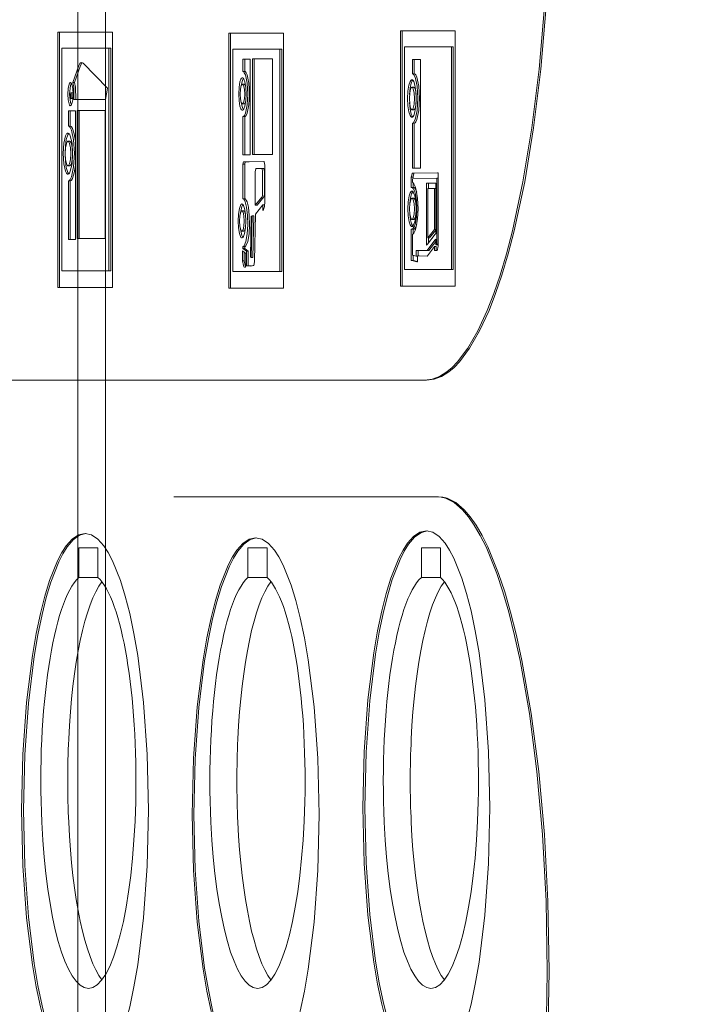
# Model space of a CAD drawing. Header units: centimetres. Extents: x -1436 to 1974, y -887 to 4352.
# Tile 71 of 105: x 607.82 to 611.55, y 2495.69 to 2501.03. Entities that reach past the tile are written whole.
import ezdxf

# ---------------------------------------------------------------- set-up
doc = ezdxf.new("R2010")
doc.units = ezdxf.units.CM
doc.header["$MEASUREMENT"] = 0
doc.layers.add('00 - nowa technologia myjni_Nr_pióra__246', color=7, linetype='Continuous', lineweight=20, true_color=0x1db3b3)
doc.layers.add('299-A Wymiary Opisy', color=7, linetype='Continuous')
doc.layers.add('299-A Wymiary Opisy_Nr_pióra__11', color=7, linetype='Continuous', lineweight=0)
doc.styles.add('STYL_AUTOMATYCZNY_1', font='arial.ttf')
doc.dimstyles.new('STYL_AUTOMATYCZNY__1', dxfattribs={"dimtxt": 13, "dimasz": 7.6, "dimexe": 0.18, "dimexo": 0.0625, "dimgap": 0, "dimtad": 1, "dimdec": 0, "dimzin": 0, "dimdsep": 46, "dimtxsty": 'STYL_AUTOMATYCZNY_1', "dimblk": 'ARROWHEAD_2', "dimblk1": 'ARROWHEAD_2', "dimblk2": 'ARROWHEAD_2', "dimcen": 0.09, "dimclrd": 7, "dimclre": 7, "dimclrt": 7, "dimadec": 0, "dimazin": 0, "dimtfac": 1, "dimtdec": 4, "dimtmove": 0, "dimatfit": 3, "dimfxl": 0, "dimtolj": 1, "dimtzin": 0, "dimarcsym": 0})

# ---------------------------------------------------------------- blocks, each defined once
blk = doc.blocks.new('*D80')
at = {"layer": '299-A Wymiary Opisy_Nr_pióra__11', "color": 7, "linetype": 'Continuous', "lineweight": 0}
for p, q in [((62.3974, 2870.0807), (62.3786, 2855.0807)), ((621.2065, 2869.3787), (621.1877, 2854.3787)), ((65.281, 2867.5771), (59.495, 2857.5843)), ((618.3041, 2856.8823), (624.0901, 2866.8751)), ((62.388, 2862.5807), (57.498, 2862.5868)), ((621.1971, 2861.8787), (62.388, 2862.5807)), ((626.0871, 2861.8726), (621.1971, 2861.8787))]:
    blk.add_line(p, q, dxfattribs=at)
at = {"layer": '299-A Wymiary Opisy_Nr_pióra__11', "color": 7, "lineweight": 0, "insert": (326.9227, 2864.8484), "char_height": 13, "attachment_point": 7, "rotation": 359.928, "style": 'STYL_AUTOMATYCZNY_1'}
blk.add_mtext('\\A1;{\\pql;\\fArial|b0|i0|c238|p0;\\W1.000000;559}', dxfattribs=at)
blk = doc.blocks.new('ARROWHEAD_2')
at = {"color": 0, "linetype": 'Continuous', "lineweight": 0}
for p, q in [((-0.37813, -0.655), (0.37813, 0.655)), ((0, 0), (-1, 0))]:
    blk.add_line(p, q, dxfattribs=at)

msp = doc.modelspace()

# ---------------------------------------------------------------- linework, layer by layer
at = {"layer": '00 - nowa technologia myjni_Nr_pióra__246', "color": 132, "linetype": 'Continuous', "lineweight": 20, "true_color": 0x1db3b3}
for p, q in [((608.1322, 2542.286), (608.1322, 2467.2695)), ((608.2822, 2542.286), (608.2822, 2467.2695)), ((608.3201, 2500.9615), (608.0237, 2500.9615)), ((608.0237, 2500.9615), (608.0237, 2499.576)), ((608.0334, 2500.9615), (608.0334, 2499.576)), ((608.3201, 2499.576), (608.3201, 2500.9615)), ((610.1762, 2500.9676), (609.8803, 2500.9676)), ((609.8803, 2500.9676), (609.8803, 2499.5845)), ((609.8901, 2500.9676), (609.8901, 2499.5845)), ((610.1762, 2499.5845), (610.1762, 2500.9676)), ((609.2465, 2500.956), (608.9506, 2500.956)), ((608.9506, 2500.956), (608.9506, 2499.5726)), ((608.9602, 2500.956), (608.9602, 2499.5726)), ((609.2465, 2499.5726), (609.2465, 2500.956)), ((608.0455, 2500.8748), (608.0455, 2499.6663)), ((608.3006, 2500.8748), (608.0455, 2500.8748)), ((608.3104, 2500.8748), (608.3006, 2500.8748)), ((608.3006, 2499.6663), (608.3006, 2500.8748)), ((608.3104, 2499.6663), (608.3104, 2500.8748)), ((608.9723, 2500.8693), (608.9723, 2499.6626)), ((609.227, 2500.8693), (608.9723, 2500.8693)), ((609.2367, 2500.8693), (609.227, 2500.8693)), ((609.227, 2499.6626), (609.227, 2500.8693)), ((609.2367, 2499.6626), (609.2367, 2500.8693)), ((609.9022, 2500.8809), (609.9022, 2499.6742)), ((610.1567, 2500.8809), (609.9022, 2500.8809)), ((610.1664, 2500.8809), (610.1567, 2500.8809)), ((610.1567, 2499.6742), (610.1567, 2500.8809)), ((610.1664, 2499.6742), (610.1664, 2500.8809)), ((609.0657, 2500.815), (609.0269, 2500.8147)), ((609.0365, 2500.8147), (609.0269, 2500.8147)), ((609.0269, 2500.8147), (609.0269, 2500.7472)), ((609.0657, 2500.815), (609.0365, 2500.8147)), ((609.0365, 2500.8147), (609.0365, 2500.7472)), ((609.0657, 2500.2962), (609.0657, 2500.815)), ((609.1873, 2500.8156), (609.078, 2500.8156)), ((609.078, 2500.8156), (609.078, 2500.298)), ((609.0877, 2500.8156), (609.0877, 2500.298)), ((609.1873, 2500.298), (609.1873, 2500.8156)), ((609.9885, 2500.8128), (609.9444, 2500.8122)), ((609.9542, 2500.8122), (609.9444, 2500.8122)), ((609.9444, 2500.8122), (609.9444, 2500.7356)), ((609.9885, 2500.8125), (609.9542, 2500.8122)), ((609.9542, 2500.8122), (609.9542, 2500.7356)), ((609.9885, 2500.2236), (609.9885, 2500.8128)), ((608.1373, 2500.7796), (608.1051, 2500.6886)), ((608.1471, 2500.7796), (608.1148, 2500.6886)), ((608.2933, 2500.6566), (608.1608, 2500.7921)), ((609.0365, 2500.7472), (609.0269, 2500.7472)), ((609.9542, 2500.7356), (609.9444, 2500.7356)), ((608.1148, 2500.6886), (608.1051, 2500.6886)), ((608.2823, 2500.5953), (608.2933, 2500.6566)), ((609.0339, 2500.6783), (609.0242, 2500.6783)), ((609.9521, 2500.6618), (609.9423, 2500.6618)), ((608.1061, 2500.6322), (608.0964, 2500.6322)), ((608.1061, 2500.6007), (608.0964, 2500.6007)), ((608.107, 2500.6319), (608.1061, 2500.6322)), ((608.1114, 2500.5953), (608.2823, 2500.5953)), ((608.1198, 2500.5348), (608.0813, 2500.5342)), ((608.0911, 2500.5342), (608.0813, 2500.5342)), ((608.0813, 2500.5342), (608.0813, 2500.4512)), ((608.1198, 2500.5348), (608.0911, 2500.5342)), ((608.0911, 2500.5342), (608.0911, 2500.4512)), ((608.1198, 2499.8366), (608.1198, 2500.5348)), ((608.2811, 2500.5354), (608.1296, 2500.5354)), ((608.1296, 2500.5354), (608.1296, 2499.8421)), ((608.1392, 2500.5354), (608.1392, 2499.8421)), ((608.2811, 2499.8421), (608.2811, 2500.5354)), ((609.0339, 2500.5727), (609.0242, 2500.5727)), ((609.9521, 2500.5403), (609.9423, 2500.5403)), ((609.0271, 2500.5037), (609.0269, 2500.2962)), ((609.0368, 2500.5037), (609.0271, 2500.5037)), ((609.0368, 2500.5037), (609.0365, 2500.2962)), ((608.0911, 2500.4512), (608.0813, 2500.4512)), ((609.9447, 2500.4671), (609.9444, 2500.2236)), ((609.9545, 2500.4671), (609.9447, 2500.4671)), ((609.9545, 2500.4671), (609.9542, 2500.2236)), ((608.0887, 2500.3694), (608.079, 2500.3694)), ((609.0269, 2500.2962), (609.0657, 2500.2962)), ((609.078, 2500.298), (609.1873, 2500.298)), ((608.0887, 2500.2361), (608.079, 2500.2361)), ((609.0295, 2500.2574), (609.0268, 2500.2452)), ((609.0365, 2500.2452), (609.0268, 2500.2452)), ((609.0268, 2500.2452), (609.0268, 2500.1799)), ((609.0515, 2500.2574), (609.0295, 2500.2574)), ((609.0391, 2500.2574), (609.0365, 2500.2452)), ((609.0365, 2500.2452), (609.0365, 2500.1799)), ((609.14, 2500.2602), (609.0515, 2500.2574)), ((609.0613, 2500.2574), (609.0515, 2500.2574)), ((609.1408, 2500.2602), (609.0613, 2500.2574)), ((609.098, 2500.2217), (609.1289, 2500.2226)), ((609.1386, 2500.2226), (609.1289, 2500.2226)), ((609.1458, 2500.0539), (609.1452, 2500.2394)), ((609.9444, 2500.2236), (609.9885, 2500.2236)), ((609.0268, 2500.1799), (609.0269, 2500.0581)), ((609.0365, 2500.1799), (609.0365, 2500.0581)), ((609.0939, 2500.0221), (609.0939, 2500.2043)), ((609.1331, 2500.2046), (609.1336, 2500.0868)), ((609.1429, 2500.2046), (609.1433, 2500.0868)), ((609.9397, 2500.1799), (609.9386, 2500.1753)), ((609.9484, 2500.1753), (609.9386, 2500.1753)), ((609.9386, 2500.1753), (609.9386, 2500.1692)), ((609.9386, 2500.1692), (609.9386, 2500.1335)), ((609.9426, 2500.193), (609.9397, 2500.1799)), ((609.9437, 2500.1973), (609.9426, 2500.193)), ((609.9534, 2500.1973), (609.9437, 2500.1973)), ((609.945, 2500.1973), (609.9437, 2500.1973)), ((610.0807, 2500.1991), (609.945, 2500.1973)), ((609.9455, 2500.1631), (609.9466, 2500.1674)), ((609.9455, 2500.1473), (609.9455, 2500.1631)), ((609.9466, 2500.1674), (610.0773, 2500.1692)), ((609.9493, 2500.1799), (609.9484, 2500.1753)), ((609.9484, 2500.1753), (609.9484, 2500.1692)), ((609.9484, 2500.1692), (609.9484, 2500.1674)), ((609.9524, 2500.193), (609.9493, 2500.1799)), ((609.9534, 2500.1973), (609.9524, 2500.193)), ((609.9548, 2500.1973), (609.9534, 2500.1973)), ((610.0842, 2500.1991), (609.9548, 2500.1973)), ((610.0842, 2500.1692), (610.0773, 2500.1692)), ((610.0773, 2500.1692), (610.0773, 2499.8116)), ((610.0842, 2500.1991), (610.0807, 2500.1991)), ((610.0842, 2500.1842), (610.0842, 2500.1991)), ((610.0842, 2499.8055), (610.0842, 2500.1842)), ((608.0911, 2500.1543), (608.0813, 2500.1543)), ((608.0813, 2500.1543), (608.0813, 2499.8366)), ((608.0911, 2500.1543), (608.0911, 2499.8366)), ((609.9386, 2500.1335), (609.9386, 2500.1192)), ((609.9484, 2500.1192), (609.9386, 2500.1192)), ((609.9386, 2500.1192), (609.942, 2500.1186)), ((609.9484, 2500.1451), (609.9484, 2500.1335)), ((609.9484, 2500.1335), (609.9484, 2500.1192)), ((609.9484, 2500.1192), (609.9518, 2500.1186)), ((610.0248, 2500.1424), (610.0215, 2500.1424)), ((610.0215, 2500.1424), (610.0215, 2500.1274)), ((610.0215, 2500.1274), (610.0215, 2499.8262)), ((610.0677, 2500.1424), (610.0248, 2500.1424)), ((610.0284, 2499.8464), (610.0284, 2500.1125)), ((610.0284, 2500.1125), (610.0644, 2500.1125)), ((610.0311, 2500.1424), (610.0311, 2500.1274)), ((610.0311, 2500.1274), (610.0311, 2500.1125)), ((610.0711, 2500.1125), (610.0644, 2500.1125)), ((610.0644, 2500.1125), (610.0644, 2499.8918)), ((610.0711, 2500.1424), (610.0677, 2500.1424)), ((610.0711, 2500.1274), (610.0711, 2500.1424)), ((610.0711, 2499.8805), (610.0711, 2500.1274)), ((609.0365, 2500.0581), (609.0269, 2500.0581)), ((609.1308, 2500.0679), (609.0939, 2500.0221)), ((609.1406, 2500.0679), (609.1037, 2500.0221)), ((609.9522, 2500.0606), (609.9424, 2500.0606)), ((609.1037, 2500.0221), (609.0939, 2500.0221)), ((609.0953, 2499.9751), (609.1353, 2500.0246)), ((609.1449, 2500.0246), (609.1353, 2500.0246)), ((609.1353, 2500.0246), (609.1353, 2499.9947)), ((609.0313, 2499.9922), (609.0216, 2499.9922)), ((609.0674, 2499.7405), (609.071, 2499.9614)), ((609.071, 2499.9614), (609.0765, 2499.9654)), ((609.0765, 2499.9654), (609.0712, 2499.7395)), ((609.0863, 2499.9654), (609.0765, 2499.9654)), ((609.0863, 2499.9654), (609.0809, 2499.7395)), ((609.0899, 2499.7206), (609.0953, 2499.9751)), ((609.9522, 2499.9458), (609.9424, 2499.9458)), ((608.1296, 2499.8421), (608.2811, 2499.8421)), ((609.0313, 2499.8821), (609.0216, 2499.8821)), ((609.942, 2499.8927), (609.9386, 2499.8921)), ((609.9484, 2499.8921), (609.9386, 2499.8921)), ((609.9386, 2499.8921), (609.9386, 2499.8775)), ((609.9386, 2499.8775), (609.9386, 2499.7377)), ((609.9455, 2499.7518), (609.9455, 2499.8638)), ((609.9518, 2499.8927), (609.9484, 2499.8921)), ((609.9484, 2499.8921), (609.9484, 2499.8775)), ((609.9484, 2499.8775), (609.9484, 2499.8659)), ((610.0259, 2499.8119), (610.0686, 2499.8662)), ((610.0644, 2499.8918), (610.0284, 2499.8464)), ((610.0381, 2499.8464), (610.0284, 2499.8464)), ((610.0311, 2499.8464), (610.0311, 2499.8262)), ((610.0711, 2499.8879), (610.0381, 2499.8464)), ((610.0711, 2499.8918), (610.0644, 2499.8918)), ((610.0686, 2499.8662), (610.0711, 2499.8692)), ((610.0711, 2499.8692), (610.0711, 2499.8805)), ((608.0813, 2499.8366), (608.1198, 2499.8366)), ((609.0271, 2499.7972), (609.0269, 2499.7884)), ((609.0365, 2499.7884), (609.0269, 2499.7884)), ((609.0269, 2499.7884), (609.046, 2499.7731)), ((609.0368, 2499.7972), (609.0271, 2499.7972)), ((609.0368, 2499.7972), (609.0365, 2499.7884)), ((609.0365, 2499.7884), (609.0558, 2499.7731)), ((610.0215, 2499.8262), (610.0215, 2499.8064)), ((610.0215, 2499.8064), (610.0259, 2499.8119)), ((610.0667, 2499.8335), (610.0244, 2499.7768)), ((610.0259, 2499.7475), (610.0644, 2499.7991)), ((610.0311, 2499.8262), (610.0311, 2499.8189)), ((610.0711, 2499.8265), (610.0342, 2499.7768)), ((610.074, 2499.7991), (610.0644, 2499.7991)), ((610.0644, 2499.7991), (610.0644, 2499.792)), ((610.0644, 2499.792), (610.0644, 2499.7774)), ((610.0711, 2499.8396), (610.0667, 2499.8335)), ((610.0711, 2499.8195), (610.0711, 2499.8396)), ((610.0711, 2499.8073), (610.0711, 2499.8195)), ((610.0763, 2499.8073), (610.0711, 2499.8073)), ((610.074, 2499.7991), (610.074, 2499.792)), ((610.074, 2499.792), (610.074, 2499.7774)), ((610.0773, 2499.8116), (610.0763, 2499.8073)), ((610.0842, 2499.8073), (610.0763, 2499.8073)), ((610.0842, 2499.8116), (610.0773, 2499.8116)), ((610.0802, 2499.7817), (610.0831, 2499.7951)), ((610.0831, 2499.7951), (610.0842, 2499.7994)), ((610.0842, 2499.7994), (610.0842, 2499.8055)), ((609.0428, 2499.7615), (609.0246, 2499.7749)), ((609.0428, 2499.7011), (609.0428, 2499.7615)), ((609.0558, 2499.7731), (609.046, 2499.7731)), ((609.046, 2499.7731), (609.046, 2499.6947)), ((609.0558, 2499.7731), (609.0558, 2499.6947)), ((609.0712, 2499.7395), (609.0674, 2499.7405)), ((609.0809, 2499.7395), (609.0712, 2499.7395)), ((609.9386, 2499.7377), (609.9386, 2499.7237)), ((609.9656, 2499.7469), (609.9455, 2499.7518)), ((609.9484, 2499.7511), (609.9484, 2499.7377)), ((609.9484, 2499.7377), (609.9484, 2499.7237)), ((609.969, 2499.7774), (609.9656, 2499.7774)), ((609.9656, 2499.7774), (609.9656, 2499.7621)), ((609.9656, 2499.7621), (609.9656, 2499.7469)), ((609.9725, 2499.7469), (609.9656, 2499.7469)), ((610.0244, 2499.7768), (609.969, 2499.7774)), ((609.9823, 2499.7475), (609.9725, 2499.7475)), ((609.9725, 2499.731), (609.9725, 2499.7475)), ((609.9725, 2499.7475), (610.0248, 2499.7469)), ((609.9754, 2499.7774), (609.9754, 2499.7621)), ((609.9754, 2499.7621), (609.9754, 2499.7469)), ((609.9823, 2499.7475), (610.0255, 2499.7469)), ((610.0342, 2499.7768), (610.0244, 2499.7768)), ((610.0248, 2499.7469), (610.0255, 2499.7469)), ((610.0255, 2499.7469), (610.0259, 2499.7475)), ((610.0644, 2499.7774), (610.0677, 2499.7774)), ((610.0677, 2499.7774), (610.0778, 2499.7774)), ((610.0778, 2499.7774), (610.0792, 2499.7774)), ((610.0792, 2499.7774), (610.0802, 2499.7817)), ((609.0333, 2499.7209), (609.0236, 2499.7209)), ((609.0381, 2499.6861), (609.0396, 2499.6864)), ((609.046, 2499.6947), (609.0483, 2499.695)), ((609.0483, 2499.695), (609.0696, 2499.6932)), ((609.058, 2499.695), (609.0483, 2499.695)), ((609.9484, 2499.7237), (609.9386, 2499.7237)), ((609.9386, 2499.7237), (609.9418, 2499.7231)), ((609.9418, 2499.7231), (609.9688, 2499.7164)), ((609.9484, 2499.7237), (609.9516, 2499.7231)), ((609.9516, 2499.7231), (609.9725, 2499.7176)), ((609.9688, 2499.7164), (609.9725, 2499.7154)), ((609.9725, 2499.7154), (609.9725, 2499.731)), ((608.0455, 2499.6663), (608.3006, 2499.6663)), ((608.3104, 2499.6663), (608.3006, 2499.6663)), ((608.9723, 2499.6626), (609.227, 2499.6626)), ((609.2367, 2499.6626), (609.227, 2499.6626)), ((609.9022, 2499.6742), (610.1567, 2499.6742)), ((610.1664, 2499.6742), (610.1567, 2499.6742)), ((608.0237, 2499.576), (608.3201, 2499.576)), ((609.8803, 2499.5845), (610.1762, 2499.5845)), ((608.9506, 2499.5726), (609.2465, 2499.5726)), ((607.2941, 2499.0743), (610.0113, 2499.0743)), ((610.021, 2499.0743), (610.0113, 2499.0743)), ((610.0767, 2498.4425), (608.6532, 2498.4425)), ((610.0863, 2498.4425), (610.0767, 2498.4425)), ((608.1381, 2498.0052), (608.1381, 2498.1651)), ((608.1381, 2498.1651), (608.2411, 2498.1651)), ((608.2411, 2498.1651), (608.2411, 2498.0052)), ((609.0542, 2498.0052), (609.0542, 2498.1651)), ((609.0542, 2498.1651), (609.1574, 2498.1651)), ((609.1574, 2498.1651), (609.1574, 2498.0052)), ((609.9934, 2498.0052), (609.9934, 2498.1651)), ((609.9934, 2498.1651), (610.0964, 2498.1651)), ((610.0964, 2498.1651), (610.0964, 2498.0052)), ((608.1381, 2498.0052), (608.2411, 2498.0052)), ((609.0542, 2498.0052), (609.1574, 2498.0052)), ((609.9934, 2498.0052), (610.0964, 2498.0052))]:
    msp.add_line(p, q, dxfattribs=at)
for points in [[(610.0113, 2499.0743), (610.052, 2499.0794), (610.0921, 2499.0944), (610.1317, 2499.1191), (610.1608, 2499.1435), (610.1895, 2499.1731), (610.2453, 2499.2476), (610.2989, 2499.341), (610.35, 2499.4521), (610.3854, 2499.5433), (610.4193, 2499.6431), (610.4538, 2499.7591), (610.4863, 2499.8839), (610.5433, 2500.1491), (610.5917, 2500.4421), (610.6309, 2500.7604), (610.6599, 2501.1), (610.6779, 2501.4577), (610.684, 2501.8306)], [(610.021, 2499.0743), (610.0618, 2499.0794), (610.1019, 2499.0944), (610.1414, 2499.1191), (610.1706, 2499.1435), (610.1993, 2499.1731), (610.2549, 2499.2476), (610.3087, 2499.341), (610.3598, 2499.4521), (610.3952, 2499.5433), (610.4291, 2499.6431), (610.4635, 2499.7591), (610.496, 2499.8839), (610.553, 2500.1491), (610.6015, 2500.4421), (610.6407, 2500.7604), (610.6695, 2501.1), (610.6875, 2501.4577), (610.6938, 2501.8306)], [(608.1523, 2500.7964), (608.1469, 2500.7948), (608.1436, 2500.7915), (608.1373, 2500.7796)], [(608.1572, 2500.7951), (608.1537, 2500.7918), (608.1471, 2500.7796)], [(609.0269, 2500.7472), (609.0284, 2500.7466), (609.0315, 2500.7448), (609.0344, 2500.7411), (609.04, 2500.7289), (609.0495, 2500.6838), (609.053, 2500.6246)], [(609.0365, 2500.7472), (609.0382, 2500.7466), (609.0413, 2500.7448), (609.0442, 2500.7411), (609.0497, 2500.7289), (609.0591, 2500.6838), (609.0628, 2500.6246)], [(609.004, 2500.6252), (609.0059, 2500.6621), (609.0109, 2500.6914), (609.0162, 2500.7063), (609.0193, 2500.7106), (609.0225, 2500.7131), (609.0242, 2500.7134)], [(609.0156, 2500.6624), (609.0236, 2500.7008), (609.0291, 2500.7106)], [(609.0242, 2500.7134), (609.0259, 2500.7131), (609.0292, 2500.7106), (609.0323, 2500.7063), (609.0376, 2500.6914), (609.0426, 2500.6621), (609.0445, 2500.6252)], [(609.919, 2500.6007), (609.9208, 2500.6407), (609.926, 2500.6734), (609.9324, 2500.6929), (609.9362, 2500.6987), (609.9402, 2500.7021), (609.9423, 2500.7027)], [(609.9292, 2500.6227), (609.9328, 2500.6581), (609.9389, 2500.685), (609.9443, 2500.6966), (609.9472, 2500.7002)], [(609.9423, 2500.7027), (609.9444, 2500.7021), (609.9484, 2500.6987), (609.9522, 2500.6929), (609.9586, 2500.6734), (609.9637, 2500.6407), (609.9655, 2500.6007)], [(609.9444, 2500.7356), (609.9463, 2500.7353), (609.9498, 2500.7332), (609.9531, 2500.7295), (609.9592, 2500.7167), (609.9698, 2500.6685), (609.9739, 2500.6026)], [(609.9542, 2500.7356), (609.956, 2500.7353), (609.9594, 2500.7332), (609.9627, 2500.7295), (609.969, 2500.7167), (609.9795, 2500.6685), (609.9835, 2500.6026)], [(608.0926, 2500.688), (608.0899, 2500.6868), (608.088, 2500.6847), (608.0848, 2500.6783), (608.0801, 2500.6557), (608.0783, 2500.6252)], [(608.0975, 2500.6844), (608.0926, 2500.6709), (608.0879, 2500.6252)], [(608.107, 2500.6252), (608.1051, 2500.6557), (608.1003, 2500.6783), (608.0971, 2500.6847), (608.0954, 2500.6868), (608.0935, 2500.6877)], [(608.1051, 2500.6886), (608.1102, 2500.6618), (608.1114, 2500.5953)], [(608.1148, 2500.6886), (608.1199, 2500.6618), (608.1212, 2500.5953)], [(609.0121, 2500.6252), (609.0138, 2500.652), (609.0181, 2500.6709), (609.0207, 2500.6758), (609.022, 2500.677), (609.0234, 2500.678)], [(609.0242, 2500.6783), (609.0265, 2500.677), (609.0278, 2500.6758), (609.0303, 2500.6709), (609.0347, 2500.652), (609.0364, 2500.6252)], [(609.0339, 2500.6783), (609.035, 2500.6777), (609.0371, 2500.6761), (609.0391, 2500.6728), (609.0426, 2500.6624)], [(609.9283, 2500.6007), (609.9301, 2500.631), (609.935, 2500.6526), (609.938, 2500.6587), (609.9397, 2500.6606), (609.9414, 2500.6615)], [(609.9423, 2500.6618), (609.9449, 2500.6606), (609.9466, 2500.6587), (609.9496, 2500.6526), (609.9544, 2500.631), (609.9562, 2500.6007)], [(609.9521, 2500.6618), (609.9539, 2500.6612), (609.9553, 2500.66), (609.9576, 2500.6566), (609.9608, 2500.6484), (609.965, 2500.6227)], [(608.0783, 2500.6252), (608.0801, 2500.5943), (608.0848, 2500.5721), (608.088, 2500.5653), (608.0899, 2500.5635), (608.0917, 2500.5623)], [(608.0879, 2500.6252), (608.0926, 2500.5791), (608.0975, 2500.566)], [(608.0926, 2500.5623), (608.0954, 2500.5635), (608.0971, 2500.5653), (608.1003, 2500.5721), (608.1051, 2500.5943), (608.107, 2500.6252)], [(608.0964, 2500.6322), (608.0954, 2500.6316), (608.0946, 2500.63), (608.0937, 2500.6267), (608.0928, 2500.6166)], [(608.0928, 2500.6166), (608.0937, 2500.6062), (608.0946, 2500.6029), (608.0954, 2500.6014), (608.0964, 2500.6007)], [(608.0964, 2500.6007), (608.0975, 2500.6014), (608.0983, 2500.6029), (608.0992, 2500.6062), (608.1, 2500.6166)], [(608.1, 2500.6166), (608.0992, 2500.6267), (608.0983, 2500.63), (608.0975, 2500.6316), (608.0966, 2500.6322)], [(609.0242, 2500.5373), (609.0225, 2500.5373), (609.0193, 2500.5397), (609.0162, 2500.5443), (609.0109, 2500.5592), (609.0059, 2500.5885), (609.004, 2500.6252)], [(609.0242, 2500.5727), (609.022, 2500.5733), (609.0207, 2500.5751), (609.0181, 2500.58), (609.0138, 2500.5989), (609.0121, 2500.6252)], [(609.0291, 2500.5397), (609.0236, 2500.5501), (609.0156, 2500.5882)], [(609.0445, 2500.6252), (609.0426, 2500.5885), (609.0376, 2500.5592), (609.0323, 2500.5443), (609.0292, 2500.5397), (609.0259, 2500.5373), (609.0242, 2500.5373)], [(609.0364, 2500.6252), (609.0347, 2500.5989), (609.0303, 2500.58), (609.0278, 2500.5751), (609.0265, 2500.5733), (609.0249, 2500.5727)], [(609.053, 2500.6246), (609.0495, 2500.566), (609.0402, 2500.5214), (609.0347, 2500.5098), (609.0318, 2500.5061), (609.0288, 2500.504), (609.0271, 2500.5037)], [(609.0426, 2500.5885), (609.0391, 2500.5776), (609.0371, 2500.5745), (609.035, 2500.5727), (609.0339, 2500.5727)], [(609.0628, 2500.6246), (609.0593, 2500.566), (609.05, 2500.5214), (609.0445, 2500.5098), (609.0416, 2500.5061), (609.0385, 2500.504), (609.0368, 2500.5037)], [(609.9423, 2500.4994), (609.9402, 2500.5), (609.9362, 2500.5031), (609.9324, 2500.5092), (609.926, 2500.5287), (609.9208, 2500.5611), (609.919, 2500.6007)], [(609.9423, 2500.5403), (609.9397, 2500.5415), (609.938, 2500.5431), (609.935, 2500.5495), (609.9301, 2500.5708), (609.9283, 2500.6007)], [(609.9655, 2500.6007), (609.9637, 2500.5611), (609.9586, 2500.5287), (609.9522, 2500.5092), (609.9484, 2500.5031), (609.9444, 2500.5), (609.9423, 2500.4994)], [(609.9562, 2500.6007), (609.9544, 2500.5708), (609.9496, 2500.5492), (609.9466, 2500.5431), (609.9449, 2500.5415), (609.9432, 2500.5403)], [(609.9739, 2500.6026), (609.9699, 2500.5367), (609.9595, 2500.4869), (609.9534, 2500.4738), (609.9501, 2500.4695), (609.9466, 2500.4677), (609.9447, 2500.4671)], [(609.9835, 2500.6026), (609.9797, 2500.5367), (609.9693, 2500.4869), (609.963, 2500.4738), (609.9597, 2500.4695), (609.9563, 2500.4677), (609.9545, 2500.4671)], [(609.9472, 2500.5019), (609.9443, 2500.5052), (609.9389, 2500.5171), (609.9328, 2500.544), (609.9292, 2500.5794)], [(609.965, 2500.5794), (609.9608, 2500.5538), (609.9576, 2500.5452), (609.9553, 2500.5422), (609.9539, 2500.5409), (609.9521, 2500.5403)], [(608.0813, 2500.4512), (608.0833, 2500.4509), (608.0871, 2500.4488), (608.0908, 2500.4445), (608.0977, 2500.4302), (608.1091, 2500.3768), (608.1137, 2500.3047)], [(608.0911, 2500.4512), (608.0957, 2500.4497), (608.0987, 2500.4469), (608.1042, 2500.4378), (608.1132, 2500.4097), (608.1198, 2500.37)], [(608.0534, 2500.3029), (608.0569, 2500.3587), (608.0661, 2500.3987), (608.0716, 2500.4091), (608.0743, 2500.4122), (608.0774, 2500.4137), (608.079, 2500.414)], [(608.0632, 2500.3029), (608.065, 2500.3444), (608.0702, 2500.3792), (608.0787, 2500.4048), (608.0838, 2500.4118)], [(608.079, 2500.414), (608.0806, 2500.4137), (608.0835, 2500.4122), (608.0865, 2500.4091), (608.0919, 2500.3987), (608.101, 2500.3587), (608.1045, 2500.3029)], [(608.0636, 2500.3029), (608.0655, 2500.334), (608.0703, 2500.3578), (608.074, 2500.3655), (608.0758, 2500.3679), (608.078, 2500.3691), (608.079, 2500.3694)], [(608.079, 2500.3694), (608.0801, 2500.3691), (608.0821, 2500.3679), (608.0841, 2500.3658), (608.0876, 2500.3578), (608.0925, 2500.334), (608.0943, 2500.3029)], [(608.0887, 2500.3694), (608.0897, 2500.3691), (608.0919, 2500.3679), (608.0937, 2500.3658), (608.0974, 2500.3578), (608.1021, 2500.334), (608.1041, 2500.3029)], [(608.079, 2500.1912), (608.0774, 2500.1915), (608.0743, 2500.193), (608.0716, 2500.1961), (608.0661, 2500.2065), (608.0569, 2500.2467), (608.0534, 2500.3029)], [(608.0838, 2500.1936), (608.0787, 2500.2004), (608.0702, 2500.2263), (608.065, 2500.2608), (608.0632, 2500.3029)], [(608.079, 2500.2361), (608.078, 2500.2364), (608.0758, 2500.2376), (608.074, 2500.2397), (608.0703, 2500.2477), (608.0655, 2500.2712), (608.0636, 2500.3029)], [(608.1045, 2500.3029), (608.101, 2500.2467), (608.0919, 2500.2065), (608.0865, 2500.1961), (608.0835, 2500.193), (608.0806, 2500.1915), (608.079, 2500.1912)], [(608.0943, 2500.3029), (608.0925, 2500.2712), (608.0876, 2500.2477), (608.0841, 2500.2397), (608.0821, 2500.2376), (608.0801, 2500.2364), (608.079, 2500.2361)], [(608.1137, 2500.3047), (608.1091, 2500.2315), (608.0977, 2500.1763), (608.0908, 2500.1613), (608.0871, 2500.157), (608.0833, 2500.1546), (608.0813, 2500.1543)], [(608.1041, 2500.3029), (608.1021, 2500.2712), (608.0974, 2500.2477), (608.0937, 2500.2397), (608.0919, 2500.2376), (608.0897, 2500.2364), (608.0887, 2500.2361)], [(608.1198, 2500.2385), (608.1132, 2500.1976), (608.1041, 2500.168), (608.0986, 2500.1589), (608.0957, 2500.1558), (608.0911, 2500.1543)], [(609.0939, 2500.2043), (609.096, 2500.2193), (609.097, 2500.2211), (609.0979, 2500.2217)], [(609.1289, 2500.2226), (609.1299, 2500.2217), (609.1308, 2500.2199), (609.1331, 2500.2046)], [(609.1386, 2500.2226), (609.1397, 2500.2217), (609.1406, 2500.2199), (609.1429, 2500.2046)], [(609.1452, 2500.2394), (609.1424, 2500.2571), (609.1414, 2500.2593), (609.1403, 2500.2602)], [(609.942, 2500.1186), (609.9444, 2500.1177), (609.9492, 2500.1134), (609.9556, 2500.1015), (609.9611, 2500.0832)], [(609.9658, 2500.1045), (609.96, 2500.1247), (609.9531, 2500.1393), (609.9455, 2500.1473)], [(609.9518, 2500.1186), (609.9537, 2500.118), (609.9577, 2500.1149), (609.9615, 2500.1094), (609.9682, 2500.0929)], [(609.0269, 2500.0581), (609.0297, 2500.0566), (609.0347, 2500.0502), (609.0393, 2500.0404), (609.0463, 2500.0121), (609.0515, 2499.9669), (609.0527, 2499.9165), (609.05, 2499.8674), (609.0432, 2499.8268), (609.0333, 2499.8027), (609.0271, 2499.7972)], [(609.0365, 2500.0581), (609.0394, 2500.0566), (609.0445, 2500.0502), (609.0489, 2500.0404), (609.0561, 2500.0121), (609.0611, 2499.9669), (609.0625, 2499.9165), (609.0597, 2499.8674), (609.053, 2499.8268), (609.0431, 2499.8027), (609.0368, 2499.7972)], [(609.1336, 2500.0868), (609.1322, 2500.0722), (609.1313, 2500.0688), (609.1308, 2500.0679)], [(609.1433, 2500.0868), (609.142, 2500.0722), (609.1411, 2500.0688), (609.1406, 2500.0679)], [(609.9205, 2500.0032), (609.9223, 2500.0417), (609.9273, 2500.0728), (609.9334, 2500.0905), (609.937, 2500.096), (609.9406, 2500.0984), (609.9424, 2500.099)], [(609.9293, 2500.0032), (609.9312, 2500.0319), (609.9359, 2500.0527), (609.9386, 2500.0581), (609.9402, 2500.0594), (609.9417, 2500.0606)], [(609.9315, 2500.0337), (609.935, 2500.0624), (609.9405, 2500.0838), (609.9449, 2500.0935), (609.9473, 2500.0966)], [(609.9424, 2500.099), (609.9444, 2500.0984), (609.9481, 2500.096), (609.9516, 2500.0905), (609.9576, 2500.0728), (609.9627, 2500.0417), (609.9646, 2500.0032)], [(609.9424, 2500.0606), (609.9449, 2500.0594), (609.9464, 2500.0581), (609.9492, 2500.0527), (609.9539, 2500.0319), (609.9557, 2500.0032)], [(609.9522, 2500.0606), (609.9537, 2500.06), (609.9548, 2500.0594), (609.9566, 2500.0572), (609.9592, 2500.0517), (609.9634, 2500.0337)], [(609.9611, 2500.0832), (609.9666, 2500.0478), (609.9685, 2500.0038)], [(609.9754, 2500.0038), (609.9728, 2500.0594), (609.9658, 2500.1045)], [(609.0004, 2499.937), (609.0024, 2499.9748), (609.0074, 2500.005), (609.013, 2500.0212), (609.0162, 2500.0264), (609.0198, 2500.0289), (609.0216, 2500.0295)], [(609.0117, 2499.9715), (609.0202, 2500.0154), (609.0265, 2500.0267)], [(609.0216, 2500.0295), (609.0234, 2500.0289), (609.0269, 2500.0264), (609.0301, 2500.0212), (609.0359, 2500.005), (609.0408, 2499.9748), (609.0428, 2499.937)], [(609.9424, 2499.9074), (609.9406, 2499.9074), (609.937, 2499.9104), (609.9334, 2499.9159), (609.9273, 2499.9333), (609.9223, 2499.9648), (609.9205, 2500.0032)], [(609.9424, 2499.9458), (609.9402, 2499.9465), (609.9386, 2499.9483), (609.9359, 2499.9538), (609.9312, 2499.9742), (609.9293, 2500.0032)], [(609.9646, 2500.0032), (609.9627, 2499.9648), (609.9576, 2499.9333), (609.9516, 2499.9159), (609.9481, 2499.9104), (609.9444, 2499.9074), (609.9424, 2499.9074)], [(609.9557, 2500.0032), (609.9539, 2499.9742), (609.9492, 2499.9538), (609.9464, 2499.9483), (609.9449, 2499.9465), (609.9434, 2499.9458)], [(609.9685, 2500.0038), (609.9666, 2499.9605), (609.9612, 2499.9263)], [(609.9659, 2499.9049), (609.9728, 2499.9486), (609.9754, 2500.0038)], [(609.0089, 2499.937), (609.0106, 2499.9648), (609.0152, 2499.9849), (609.0179, 2499.9898), (609.0193, 2499.9913), (609.0208, 2499.9922)], [(609.0216, 2499.9922), (609.0239, 2499.9913), (609.0252, 2499.9898), (609.028, 2499.9849), (609.0326, 2499.9648), (609.0342, 2499.937)], [(609.0313, 2499.9922), (609.0326, 2499.9919), (609.0352, 2499.9898), (609.0375, 2499.9855), (609.0411, 2499.9715)], [(609.9473, 2499.9098), (609.9449, 2499.9126), (609.9405, 2499.922), (609.935, 2499.944), (609.9315, 2499.9721)], [(609.9634, 2499.9721), (609.9592, 2499.9547), (609.9566, 2499.9492), (609.9548, 2499.9468), (609.9537, 2499.9465), (609.9522, 2499.9458)], [(609.0216, 2499.8451), (609.0198, 2499.8451), (609.0162, 2499.8482), (609.013, 2499.8531), (609.0074, 2499.8689), (609.0024, 2499.8995), (609.0004, 2499.937)], [(609.0216, 2499.8821), (609.0193, 2499.883), (609.0179, 2499.8842), (609.0152, 2499.8897), (609.0106, 2499.9092), (609.0089, 2499.937)], [(609.0265, 2499.8476), (609.0202, 2499.8586), (609.0117, 2499.9025)], [(609.0428, 2499.937), (609.0408, 2499.8995), (609.0359, 2499.8689), (609.0301, 2499.8531), (609.0269, 2499.8482), (609.0234, 2499.8451), (609.0216, 2499.8451)], [(609.0342, 2499.937), (609.0326, 2499.9092), (609.028, 2499.8897), (609.0252, 2499.8842), (609.0239, 2499.883), (609.0223, 2499.8821)], [(609.0411, 2499.9025), (609.0375, 2499.8888), (609.0352, 2499.8845), (609.0326, 2499.8824), (609.0313, 2499.8821)], [(609.9612, 2499.9263), (609.9557, 2499.9089), (609.9493, 2499.8976), (609.9444, 2499.8934), (609.942, 2499.8927)], [(609.9455, 2499.8638), (609.9533, 2499.8714), (609.9601, 2499.8854), (609.9659, 2499.9049)], [(609.9685, 2499.9172), (609.9617, 2499.9013), (609.9579, 2499.8964), (609.9537, 2499.8934), (609.9518, 2499.8927)], [(609.0236, 2499.7209), (609.0291, 2499.6959), (609.0324, 2499.6895), (609.0362, 2499.6864), (609.0381, 2499.6861)], [(609.0333, 2499.7209), (609.0385, 2499.6965), (609.0419, 2499.6901)], [(609.0396, 2499.6864), (609.0416, 2499.6889), (609.0428, 2499.7011)], [(609.0849, 2499.6968), (609.0858, 2499.6977), (609.0873, 2499.7017), (609.0899, 2499.7206)], [(610.6752, 2495.8711), (610.6686, 2496.2496), (610.6497, 2496.6115), (610.6193, 2496.9527), (610.5784, 2497.2685), (610.5279, 2497.5557), (610.4983, 2497.6912), (610.4667, 2497.8169), (610.4352, 2497.9265), (610.4019, 2498.0266), (610.3436, 2498.1706), (610.3123, 2498.2332), (610.2801, 2498.2881), (610.2484, 2498.3339), (610.2159, 2498.3717), (610.1706, 2498.4105), (610.1242, 2498.4343), (610.1005, 2498.4404), (610.0767, 2498.4425)], [(610.6848, 2495.8711), (610.6784, 2496.2496), (610.6595, 2496.6115), (610.6291, 2496.9527), (610.588, 2497.2685), (610.5377, 2497.5557), (610.5081, 2497.6912), (610.4765, 2497.8169), (610.4449, 2497.9265), (610.4117, 2498.0266), (610.3534, 2498.1706), (610.3221, 2498.2332), (610.2899, 2498.2881), (610.2582, 2498.3339), (610.2257, 2498.3717), (610.1803, 2498.4105), (610.1338, 2498.4343), (610.1103, 2498.4404), (610.0863, 2498.4425)], [(608.1718, 2498.2439), (608.1367, 2498.2362), (608.1025, 2498.2134), (608.0696, 2498.1764), (608.0458, 2498.1398), (608.0229, 2498.0959), (607.9797, 2497.9878), (607.9539, 2497.9039), (607.9301, 2497.8099), (607.9072, 2497.701), (607.8869, 2497.5826), (607.8552, 2497.3277), (607.8352, 2497.0461), (607.8282, 2496.7439)], [(608.1764, 2498.2436), (608.1418, 2498.2338), (608.108, 2498.2094), (608.0755, 2498.1712), (608.052, 2498.1337), (608.0295, 2498.0892), (607.987, 2497.9802), (607.9619, 2497.8972), (607.9387, 2497.8047), (607.9159, 2497.6949), (607.8956, 2497.5758), (607.8645, 2497.3229), (607.8448, 2497.0436), (607.838, 2496.7439)], [(608.5153, 2496.7439), (608.5084, 2497.0461), (608.4884, 2497.3277), (608.4567, 2497.5826), (608.4363, 2497.701), (608.4135, 2497.8099), (608.3896, 2497.9039), (608.3639, 2497.9878), (608.3207, 2498.0959), (608.2977, 2498.1398), (608.2739, 2498.1764), (608.2409, 2498.2134), (608.2069, 2498.2362), (608.1718, 2498.2439)], [(610.0207, 2498.2579), (609.9855, 2498.2503), (609.9515, 2498.2277), (609.9185, 2498.1905), (609.8947, 2498.1539), (609.8716, 2498.1099), (609.8286, 2498.0019), (609.8028, 2497.9179), (609.779, 2497.824), (609.7561, 2497.715), (609.7357, 2497.5966), (609.7041, 2497.3418), (609.6841, 2497.0601), (609.6771, 2496.758)], [(610.0253, 2498.2576), (609.9905, 2498.2478), (609.9569, 2498.2234), (609.9244, 2498.1853), (609.9009, 2498.1477), (609.8784, 2498.1032), (609.8358, 2497.9942), (609.8108, 2497.9112), (609.7876, 2497.8188), (609.7647, 2497.7092), (609.7445, 2497.5899), (609.7134, 2497.3369), (609.6937, 2497.0577), (609.6869, 2496.758)], [(610.3642, 2496.758), (610.3573, 2497.0601), (610.3372, 2497.3418), (610.3056, 2497.5966), (610.2852, 2497.715), (610.2623, 2497.824), (610.2385, 2497.9179), (610.2127, 2498.0019), (610.1697, 2498.1099), (610.1466, 2498.1539), (610.1228, 2498.1905), (610.0898, 2498.2277), (610.0558, 2498.2503), (610.0207, 2498.2579)], [(609.0956, 2498.2204), (609.0603, 2498.2124), (609.0263, 2498.1899), (608.9934, 2498.1532), (608.9695, 2498.1163), (608.9465, 2498.0724), (608.9035, 2497.964), (608.8777, 2497.8804), (608.8539, 2497.7864), (608.831, 2497.6775), (608.8107, 2497.5591), (608.779, 2497.3042), (608.759, 2497.0229), (608.752, 2496.7204)], [(609.1002, 2498.2204), (609.0654, 2498.2106), (609.0318, 2498.1862), (608.9993, 2498.1477), (608.9758, 2498.1105), (608.9532, 2498.066), (608.9106, 2497.9567), (608.8856, 2497.8737), (608.8624, 2497.7812), (608.8395, 2497.6717), (608.8194, 2497.5527), (608.7883, 2497.2994), (608.7686, 2497.0201), (608.7617, 2496.7204)], [(609.4391, 2496.7204), (609.4322, 2497.0229), (609.4121, 2497.3042), (609.3805, 2497.5591), (609.36, 2497.6775), (609.3371, 2497.7864), (609.3133, 2497.8804), (609.2877, 2497.964), (609.2445, 2498.0724), (609.2215, 2498.1163), (609.1977, 2498.1532), (609.1647, 2498.1899), (609.1307, 2498.2124), (609.0956, 2498.2204)], [(609.6771, 2496.758), (609.6841, 2496.4555), (609.7041, 2496.1742), (609.7357, 2495.9194), (609.7561, 2495.8009), (609.779, 2495.692), (609.8028, 2495.598), (609.8286, 2495.5141), (609.8716, 2495.4057), (609.8947, 2495.3621), (609.9185, 2495.3255), (609.9515, 2495.2882), (609.9855, 2495.2657), (610.0207, 2495.258)], [(609.6869, 2496.758), (609.6937, 2496.4583), (609.7134, 2496.1791), (609.7445, 2495.9261), (609.7647, 2495.807), (609.7876, 2495.6972), (609.8108, 2495.6047), (609.8358, 2495.5217), (609.8782, 2495.4128), (609.9009, 2495.3682), (609.9243, 2495.331), (609.9568, 2495.2925), (609.9905, 2495.2681), (610.0252, 2495.2583)], [(610.0207, 2495.258), (610.0558, 2495.2657), (610.0898, 2495.2882), (610.1228, 2495.3255), (610.1466, 2495.3621), (610.1697, 2495.4057), (610.2127, 2495.5141), (610.2385, 2495.598), (610.2623, 2495.692), (610.2852, 2495.8009), (610.3056, 2495.9194), (610.3372, 2496.1742), (610.3573, 2496.4555), (610.3642, 2496.758)], [(607.8282, 2496.7439), (607.8352, 2496.4415), (607.8552, 2496.1601), (607.8869, 2495.9053), (607.9072, 2495.7869), (607.9301, 2495.6777), (607.9539, 2495.584), (607.9797, 2495.5), (608.0229, 2495.3917), (608.0458, 2495.3481), (608.0696, 2495.3114), (608.1025, 2495.2742), (608.1367, 2495.2516), (608.1718, 2495.2437)], [(607.838, 2496.7439), (607.8448, 2496.4443), (607.8645, 2496.165), (607.8956, 2495.912), (607.9159, 2495.7927), (607.9387, 2495.6831), (607.9619, 2495.5904), (607.9869, 2495.5074), (608.0295, 2495.3987), (608.052, 2495.3542), (608.0755, 2495.3169), (608.1079, 2495.2785), (608.1416, 2495.2541), (608.1762, 2495.2443)], [(608.1718, 2495.2437), (608.2069, 2495.2516), (608.2409, 2495.2742), (608.2739, 2495.3114), (608.2977, 2495.3481), (608.3207, 2495.3917), (608.3639, 2495.5), (608.3896, 2495.584), (608.4135, 2495.6777), (608.4363, 2495.7869), (608.4567, 2495.9053), (608.4884, 2496.1601), (608.5084, 2496.4415), (608.5153, 2496.7439)], [(608.752, 2496.7204), (608.759, 2496.418), (608.779, 2496.1366), (608.8107, 2495.8818), (608.831, 2495.7634), (608.8539, 2495.6545), (608.8777, 2495.5605), (608.9035, 2495.4768), (608.9465, 2495.3682), (608.9695, 2495.3246), (608.9934, 2495.2876), (609.0263, 2495.251), (609.0603, 2495.2284), (609.0956, 2495.2205)], [(608.7617, 2496.7204), (608.7686, 2496.4211), (608.7883, 2496.1415), (608.8194, 2495.8882), (608.8395, 2495.7692), (608.8624, 2495.6596), (608.8856, 2495.5672), (608.9106, 2495.4842), (608.9532, 2495.3752), (608.9758, 2495.3307), (608.9993, 2495.2931), (609.0317, 2495.2547), (609.0654, 2495.2303), (609.1, 2495.2205)], [(609.0956, 2495.2205), (609.1307, 2495.2284), (609.1647, 2495.251), (609.1977, 2495.2876), (609.2215, 2495.3246), (609.2445, 2495.3682), (609.2877, 2495.4768), (609.3133, 2495.5605), (609.3371, 2495.6545), (609.36, 2495.7634), (609.3805, 2495.8818), (609.4121, 2496.1366), (609.4322, 2496.418), (609.4391, 2496.7204)], [(610.0767, 2493.2997), (610.1005, 2493.3016), (610.1242, 2493.3077), (610.1706, 2493.3315), (610.2159, 2493.3702), (610.2484, 2493.4084), (610.2801, 2493.4535), (610.3123, 2493.5088), (610.3436, 2493.5713), (610.4019, 2493.7154), (610.4352, 2493.8155), (610.4667, 2493.9247), (610.4983, 2494.0511), (610.5279, 2494.1866), (610.5784, 2494.4734), (610.6193, 2494.7896), (610.6497, 2495.1308), (610.6686, 2495.4924), (610.6752, 2495.8711)], [(610.0863, 2493.2997), (610.1103, 2493.3016), (610.1338, 2493.3077), (610.1803, 2493.3315), (610.2257, 2493.3702), (610.2582, 2493.4084), (610.2899, 2493.4535), (610.3221, 2493.5088), (610.3534, 2493.5713), (610.4117, 2493.7154), (610.4449, 2493.8155), (610.4765, 2493.9247), (610.5081, 2494.0511), (610.5377, 2494.1866), (610.588, 2494.4734), (610.6291, 2494.7896), (610.6595, 2495.1308), (610.6784, 2495.4924), (610.6848, 2495.8711)]]:
    msp.add_lwpolyline(points, dxfattribs=at)
for centre, radius, start, end in [((608.1512, 2500.7842), 0.0125, 39.7586, 85.4518), ((608.8821, 2500.0551), 0.2637, 351.3854, 359.7128), ((609.0754, 2500.0282), 0.0686, 330.5507, 349.3046), ((610.5798, 2499.7148), 1.5562, 177.7897, 179.7835), ((610.9231, 2499.709), 1.8898, 178.2202, 179.6485), ((609.0527, 2499.5516), 0.1434, 81.4135, 87.8676), ((609.0706, 2499.7218), 0.0289, 268.2312, 299.7792)]:
    msp.add_arc(centre, radius, start, end, dxfattribs=at)
for centre, major_axis, start_param, end_param in [((608.1897, 2496.9029), (0, -1.125), 3.342951, 4.913747), ((608.3355, 2496.9029), (0, -1.125), 3.428745, 4.511031), ((608.1897, 2496.9029), (0, -1.125), 6.283141, 9.22342), ((609.1058, 2496.9029), (0, -1.125), 3.342951, 4.913747), ((609.2518, 2496.9029), (0, -1.125), 3.428745, 4.511031), ((609.1058, 2496.9029), (0, -1.125), 6.283138, 9.22342), ((610.0448, 2496.9029), (0, -1.125), 3.342951, 4.913747), ((610.1909, 2496.9029), (0, -1.125), 3.428745, 4.511031), ((610.0448, 2496.9029), (0, -1.125), 6.283138, 9.22342), ((608.3355, 2496.9029), (0, 1.125), 1.369438, 1.772154), ((609.2518, 2496.9029), (0, 1.125), 1.369438, 1.772154), ((610.1909, 2496.9029), (0, 1.125), 1.369438, 1.772154), ((608.1897, 2496.9029), (0, -1.125), 4.913747, 6.283141), ((608.3355, 2496.9029), (0, -1.125), 4.913747, 5.996104), ((609.1058, 2496.9029), (0, -1.125), 4.913744, 6.283141), ((609.2518, 2496.9029), (0, -1.125), 4.913747, 5.996108), ((610.0448, 2496.9029), (0, -1.125), 4.913744, 6.283141), ((610.1909, 2496.9029), (0, -1.125), 4.913747, 5.996108)]:
    msp.add_ellipse(centre, major_axis=major_axis, ratio=0.229047, start_param=start_param, end_param=end_param, dxfattribs=at)

# ---------------------------------------------------------------- dimensions: what is measured, and where the dimension line sits
at = {"layer": '299-A Wymiary Opisy', "color": 7, "linetype": 'Continuous', "lineweight": 0}
dim = msp.add_linear_dim(base=(62.388, 2862.5807), p1=(621.379, 3006.6507), p2=(60.718, 1533.2508), angle=179.928, dimstyle='STYL_AUTOMATYCZNY__1', dxfattribs=at)
dim.commit()
dim.dimension.update_dxf_attribs({"geometry": '*D80', "text_midpoint": (341.771, 2871.3297), "dimtype": 160, "text_rotation": 359.928})

doc.saveas('drawing.dxf')
